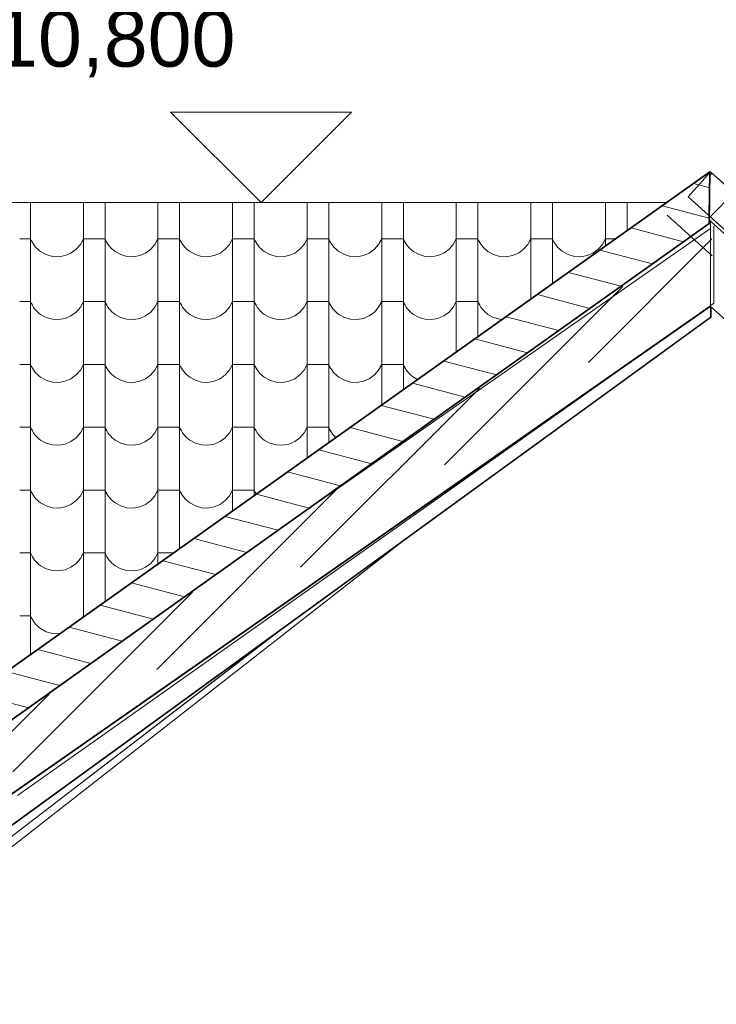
# Model space of a CAD drawing. Header units: millimetres. Extents: x -20699 to 32021, y -4298 to 11971.
# Tile 71 of 74: x -5795 to -4253, y 9027 to 11205. Entities that reach past the tile are written whole.
import ezdxf

# ---------------------------------------------------------------- set-up
doc = ezdxf.new("R2010")
doc.units = ezdxf.units.MM
doc.header["$MEASUREMENT"] = 0
for name, color, linetype in [('A-A_1_Bourané_Konstrukce - krov', 7, 'Continuous'), ('A-A_1_Bourané_Konstrukce - střechy a skořepiny', 7, 'Continuous'), ('A-A_1_Bourané_Kresby a obrázky', 7, 'Continuous'), ('A-A_1_Bourané_Kóty - SP', 7, 'Continuous'), ('A-A_1_Bourané_Situace - terén', 7, 'Continuous'), ('A-A_1_Bourané_Výplně - Povrchové', 7, 'Continuous'), ('A-A_1_Konstrukce - střechy a skořepiny', 7, 'Continuous'), ('A-A_1_Kóty - SP', 7, 'Continuous')]:
    doc.layers.add(name, color=color, linetype=linetype)
doc.styles.add('GENEROVANÝ_STYL_2', font='txt')

# ---------------------------------------------------------------- blocks, each defined once
blk = doc.blocks.new('*X1', base_point=(-21954.7, -8431.5))
at = {"layer": 'A-A_1_Bourané_Výplně - Povrchové', "color": 251, "linetype": 'Continuous', "lineweight": 20, "true_color": 0x6a6a6a}
for p, q in [((-5770.9, 10800.4), (-5770.9, 10775)), ((-5653.9, 10800.4), (-5653.9, 10775)), ((-5605.9, 10800.4), (-5605.9, 10775)), ((-5488.9, 10800.4), (-5488.9, 10775)), ((-5440.9, 10800.4), (-5440.9, 10775)), ((-5323.9, 10800.4), (-5323.9, 10775)), ((-5275.9, 10800.4), (-5275.9, 10775)), ((-5158.9, 10800.4), (-5158.9, 10775)), ((-5110.9, 10800.4), (-5110.9, 10775)), ((-4993.9, 10800.4), (-4993.9, 10775)), ((-4945.9, 10800.4), (-4945.9, 10775)), ((-4828.9, 10800.4), (-4828.9, 10775)), ((-4780.9, 10800.4), (-4780.9, 10775)), ((-4663.9, 10800.4), (-4663.9, 10775)), ((-4615.9, 10800.4), (-4615.9, 10775)), ((-4498.9, 10800.4), (-4498.9, 10775)), ((-4450.9, 10800.4), (-4450.9, 10775)), ((-5770.9, 10774.5), (-5770.9, 10636)), ((-5653.9, 10774.5), (-5653.9, 10636)), ((-5605.9, 10774.5), (-5605.9, 10636)), ((-5488.9, 10774.5), (-5488.9, 10636)), ((-5440.9, 10774.5), (-5440.9, 10636)), ((-5323.9, 10774.5), (-5323.9, 10636)), ((-5275.9, 10774.5), (-5275.9, 10636)), ((-5158.9, 10774.5), (-5158.9, 10636)), ((-5110.9, 10774.5), (-5110.9, 10636)), ((-4993.9, 10774.5), (-4993.9, 10636)), ((-4945.9, 10774.5), (-4945.9, 10636)), ((-4828.9, 10774.5), (-4828.9, 10636)), ((-4780.9, 10774.5), (-4780.9, 10636)), ((-4663.9, 10774.5), (-4663.9, 10636)), ((-4615.9, 10774.5), (-4615.9, 10636)), ((-4498.9, 10774.5), (-4498.9, 10704.1)), ((-4450.9, 10774.5), (-4450.9, 10738.2)), ((-5770.9, 10720.5), (-5794.9, 10720.5)), ((-5770.9, 10720.5), (-5769, 10716.3)), ((-5769, 10716.3), (-5766.9, 10712.3)), ((-5660.6, 10708), (-5653.9, 10720.5)), ((-5629.9, 10720.5), (-5653.9, 10720.5)), ((-5605.9, 10720.5), (-5629.9, 10720.5)), ((-5605.9, 10720.5), (-5604, 10716.3)), ((-5604, 10716.3), (-5601.9, 10712.3)), ((-5495.6, 10708), (-5488.9, 10720.5)), ((-5464.9, 10720.5), (-5488.9, 10720.5)), ((-5440.9, 10720.5), (-5464.9, 10720.5)), ((-5440.9, 10720.5), (-5439, 10716.3)), ((-5439, 10716.3), (-5436.9, 10712.3)), ((-5330.6, 10708), (-5323.9, 10720.5)), ((-5299.9, 10720.5), (-5323.9, 10720.5)), ((-5275.9, 10720.5), (-5299.9, 10720.5)), ((-5275.9, 10720.5), (-5274, 10716.3)), ((-5274, 10716.3), (-5271.9, 10712.3)), ((-5165.6, 10708), (-5158.9, 10720.5)), ((-5134.9, 10720.5), (-5158.9, 10720.5)), ((-5110.9, 10720.5), (-5134.9, 10720.5)), ((-5110.9, 10720.5), (-5109, 10716.3)), ((-5109, 10716.3), (-5106.9, 10712.3)), ((-5000.6, 10708), (-4993.9, 10720.5)), ((-4969.9, 10720.5), (-4993.9, 10720.5)), ((-4945.9, 10720.5), (-4969.9, 10720.5)), ((-4945.9, 10720.5), (-4944, 10716.3)), ((-4944, 10716.3), (-4941.9, 10712.3)), ((-4835.6, 10708), (-4828.9, 10720.5)), ((-4804.9, 10720.5), (-4828.9, 10720.5)), ((-4780.9, 10720.5), (-4804.9, 10720.5)), ((-4780.9, 10720.5), (-4779, 10716.3)), ((-4779, 10716.3), (-4776.9, 10712.3)), ((-4670.6, 10708), (-4663.9, 10720.5)), ((-4639.9, 10720.5), (-4663.9, 10720.5)), ((-4615.9, 10720.5), (-4639.9, 10720.5)), ((-4615.9, 10720.5), (-4614, 10716.3)), ((-4614, 10716.3), (-4611.9, 10712.3)), ((-4505.6, 10708), (-4498.9, 10720.5)), ((-4475.8, 10720.5), (-4498.9, 10720.5)), ((-5766.9, 10712.3), (-5764.5, 10708.4)), ((-5764.5, 10708.4), (-5761.8, 10704.7)), ((-5761.8, 10704.7), (-5758.9, 10701.3)), ((-5758.9, 10701.3), (-5755.7, 10698)), ((-5755.7, 10698), (-5752.3, 10695)), ((-5752.3, 10695), (-5748.7, 10692.2)), ((-5681.4, 10688.9), (-5669.9, 10697.2)), ((-5669.9, 10697.2), (-5660.6, 10708)), ((-5601.9, 10712.3), (-5599.5, 10708.4)), ((-5599.5, 10708.4), (-5596.8, 10704.7)), ((-5596.8, 10704.7), (-5593.9, 10701.3)), ((-5593.9, 10701.3), (-5590.7, 10698)), ((-5590.7, 10698), (-5587.3, 10695)), ((-5587.3, 10695), (-5583.7, 10692.2)), ((-5516.4, 10688.9), (-5504.9, 10697.2)), ((-5504.9, 10697.2), (-5495.6, 10708)), ((-5436.9, 10712.3), (-5434.5, 10708.4)), ((-5434.5, 10708.4), (-5431.8, 10704.7)), ((-5431.8, 10704.7), (-5428.9, 10701.3)), ((-5428.9, 10701.3), (-5425.7, 10698)), ((-5425.7, 10698), (-5422.3, 10695)), ((-5422.3, 10695), (-5418.7, 10692.2)), ((-5351.4, 10688.9), (-5339.9, 10697.2)), ((-5339.9, 10697.2), (-5330.6, 10708)), ((-5271.9, 10712.3), (-5269.5, 10708.4)), ((-5269.5, 10708.4), (-5266.8, 10704.7)), ((-5266.8, 10704.7), (-5263.9, 10701.3)), ((-5263.9, 10701.3), (-5260.7, 10698)), ((-5260.7, 10698), (-5257.3, 10695)), ((-5257.3, 10695), (-5253.7, 10692.2)), ((-5186.4, 10688.9), (-5174.9, 10697.2)), ((-5174.9, 10697.2), (-5165.6, 10708)), ((-5106.9, 10712.3), (-5104.5, 10708.4)), ((-5104.5, 10708.4), (-5101.8, 10704.7)), ((-5101.8, 10704.7), (-5098.9, 10701.3)), ((-5098.9, 10701.3), (-5095.7, 10698)), ((-5095.7, 10698), (-5092.3, 10695)), ((-5092.3, 10695), (-5088.7, 10692.2)), ((-5021.4, 10688.9), (-5009.9, 10697.2)), ((-5009.9, 10697.2), (-5000.6, 10708)), ((-4941.9, 10712.3), (-4939.5, 10708.4)), ((-4939.5, 10708.4), (-4936.8, 10704.7)), ((-4936.8, 10704.7), (-4933.9, 10701.3)), ((-4933.9, 10701.3), (-4930.7, 10698)), ((-4930.7, 10698), (-4927.3, 10695)), ((-4927.3, 10695), (-4923.7, 10692.2)), ((-4856.4, 10688.9), (-4844.9, 10697.2)), ((-4844.9, 10697.2), (-4835.6, 10708)), ((-4776.9, 10712.3), (-4774.5, 10708.4)), ((-4774.5, 10708.4), (-4771.8, 10704.7)), ((-4771.8, 10704.7), (-4768.9, 10701.3)), ((-4768.9, 10701.3), (-4765.7, 10698)), ((-4765.7, 10698), (-4762.3, 10695)), ((-4762.3, 10695), (-4758.7, 10692.2)), ((-4691.4, 10688.9), (-4679.9, 10697.2)), ((-4679.9, 10697.2), (-4670.6, 10708)), ((-4611.9, 10712.3), (-4609.5, 10708.4)), ((-4609.5, 10708.4), (-4606.8, 10704.7)), ((-4606.8, 10704.7), (-4603.9, 10701.3)), ((-4603.9, 10701.3), (-4600.7, 10698)), ((-4600.7, 10698), (-4597.3, 10695)), ((-4597.3, 10695), (-4593.7, 10692.2)), ((-4526.4, 10688.9), (-4514.9, 10697.2)), ((-4514.9, 10697.2), (-4505.6, 10708)), ((-5748.7, 10692.2), (-5736.2, 10685.4)), ((-5736.2, 10685.4), (-5722.6, 10681.5)), ((-5722.6, 10681.5), (-5708.4, 10680.8)), ((-5708.4, 10680.8), (-5694.4, 10683.3)), ((-5694.4, 10683.3), (-5681.4, 10688.9)), ((-5583.7, 10692.2), (-5571.2, 10685.4)), ((-5571.2, 10685.4), (-5557.6, 10681.5)), ((-5557.6, 10681.5), (-5543.4, 10680.8)), ((-5543.4, 10680.8), (-5529.4, 10683.3)), ((-5529.4, 10683.3), (-5516.4, 10688.9)), ((-5418.7, 10692.2), (-5406.2, 10685.4)), ((-5406.2, 10685.4), (-5392.6, 10681.5)), ((-5392.6, 10681.5), (-5378.4, 10680.8)), ((-5378.4, 10680.8), (-5364.4, 10683.3)), ((-5364.4, 10683.3), (-5351.4, 10688.9)), ((-5253.7, 10692.2), (-5241.2, 10685.4)), ((-5241.2, 10685.4), (-5227.6, 10681.5)), ((-5227.6, 10681.5), (-5213.4, 10680.8)), ((-5213.4, 10680.8), (-5199.4, 10683.3)), ((-5199.4, 10683.3), (-5186.4, 10688.9)), ((-5088.7, 10692.2), (-5076.2, 10685.4)), ((-5076.2, 10685.4), (-5062.6, 10681.5)), ((-5062.6, 10681.5), (-5048.4, 10680.8)), ((-5048.4, 10680.8), (-5034.4, 10683.3)), ((-5034.4, 10683.3), (-5021.4, 10688.9)), ((-4923.7, 10692.2), (-4911.2, 10685.4)), ((-4911.2, 10685.4), (-4897.6, 10681.5)), ((-4897.6, 10681.5), (-4883.4, 10680.8)), ((-4883.4, 10680.8), (-4869.4, 10683.3)), ((-4869.4, 10683.3), (-4856.4, 10688.9)), ((-4758.7, 10692.2), (-4746.2, 10685.4)), ((-4746.2, 10685.4), (-4732.6, 10681.5)), ((-4732.6, 10681.5), (-4718.4, 10680.8)), ((-4718.4, 10680.8), (-4704.4, 10683.3)), ((-4704.4, 10683.3), (-4691.4, 10688.9)), ((-4593.7, 10692.2), (-4581.2, 10685.4)), ((-4581.2, 10685.4), (-4567.6, 10681.5)), ((-4567.6, 10681.5), (-4553.4, 10680.8)), ((-4553.4, 10680.8), (-4539.4, 10683.3)), ((-4539.4, 10683.3), (-4526.4, 10688.9)), ((-5770.9, 10635.5), (-5770.9, 10497)), ((-5653.9, 10635.5), (-5653.9, 10497)), ((-5605.9, 10635.5), (-5605.9, 10497)), ((-5488.9, 10635.5), (-5488.9, 10497)), ((-5440.9, 10635.5), (-5440.9, 10497)), ((-5323.9, 10635.5), (-5323.9, 10497)), ((-5275.9, 10635.5), (-5275.9, 10497)), ((-5158.9, 10635.5), (-5158.9, 10497)), ((-5110.9, 10635.5), (-5110.9, 10497)), ((-4993.9, 10635.5), (-4993.9, 10497)), ((-4945.9, 10635.5), (-4945.9, 10497)), ((-4828.9, 10635.5), (-4828.9, 10497)), ((-4780.9, 10635.5), (-4780.9, 10503.8)), ((-4663.9, 10635.5), (-4663.9, 10586.9)), ((-4615.9, 10635.5), (-4615.9, 10621)), ((-5770.9, 10581.5), (-5794.9, 10581.5)), ((-5770.9, 10581.5), (-5769, 10577.3)), ((-5769, 10577.3), (-5766.9, 10573.3)), ((-5766.9, 10573.3), (-5764.5, 10569.4)), ((-5764.5, 10569.4), (-5761.8, 10565.7)), ((-5761.8, 10565.7), (-5758.9, 10562.3)), ((-5669.9, 10558.2), (-5660.6, 10569)), ((-5660.6, 10569), (-5653.9, 10581.5)), ((-5629.9, 10581.5), (-5653.9, 10581.5)), ((-5605.9, 10581.5), (-5629.9, 10581.5)), ((-5605.9, 10581.5), (-5604, 10577.3)), ((-5604, 10577.3), (-5601.9, 10573.3)), ((-5601.9, 10573.3), (-5599.5, 10569.4)), ((-5599.5, 10569.4), (-5596.8, 10565.7)), ((-5596.8, 10565.7), (-5593.9, 10562.3)), ((-5504.9, 10558.2), (-5495.6, 10569)), ((-5495.6, 10569), (-5488.9, 10581.5)), ((-5464.9, 10581.5), (-5488.9, 10581.5)), ((-5440.9, 10581.5), (-5464.9, 10581.5)), ((-5440.9, 10581.5), (-5439, 10577.3)), ((-5439, 10577.3), (-5436.9, 10573.3)), ((-5436.9, 10573.3), (-5434.5, 10569.4)), ((-5434.5, 10569.4), (-5431.8, 10565.7)), ((-5431.8, 10565.7), (-5428.9, 10562.3)), ((-5339.9, 10558.2), (-5330.6, 10569)), ((-5330.6, 10569), (-5323.9, 10581.5)), ((-5299.9, 10581.5), (-5323.9, 10581.5)), ((-5275.9, 10581.5), (-5299.9, 10581.5)), ((-5275.9, 10581.5), (-5274, 10577.3)), ((-5274, 10577.3), (-5271.9, 10573.3)), ((-5271.9, 10573.3), (-5269.5, 10569.4)), ((-5269.5, 10569.4), (-5266.8, 10565.7)), ((-5266.8, 10565.7), (-5263.9, 10562.3)), ((-5174.9, 10558.2), (-5165.6, 10569)), ((-5165.6, 10569), (-5158.9, 10581.5)), ((-5134.9, 10581.5), (-5158.9, 10581.5)), ((-5110.9, 10581.5), (-5134.9, 10581.5)), ((-5110.9, 10581.5), (-5109, 10577.3)), ((-5109, 10577.3), (-5106.9, 10573.3)), ((-5106.9, 10573.3), (-5104.5, 10569.4)), ((-5104.5, 10569.4), (-5101.8, 10565.7)), ((-5101.8, 10565.7), (-5098.9, 10562.3)), ((-5009.9, 10558.2), (-5000.6, 10569)), ((-5000.6, 10569), (-4993.9, 10581.5)), ((-4969.9, 10581.5), (-4993.9, 10581.5)), ((-4945.9, 10581.5), (-4969.9, 10581.5)), ((-4945.9, 10581.5), (-4944, 10577.3)), ((-4944, 10577.3), (-4941.9, 10573.3)), ((-4941.9, 10573.3), (-4939.5, 10569.4)), ((-4939.5, 10569.4), (-4936.8, 10565.7)), ((-4936.8, 10565.7), (-4933.9, 10562.3)), ((-4844.9, 10558.2), (-4835.6, 10569)), ((-4835.6, 10569), (-4828.9, 10581.5)), ((-4804.9, 10581.5), (-4828.9, 10581.5)), ((-4780.9, 10581.5), (-4804.9, 10581.5)), ((-4780.9, 10581.5), (-4779, 10577.3)), ((-4779, 10577.3), (-4776.9, 10573.3)), ((-4776.9, 10573.3), (-4774.5, 10569.4)), ((-4774.5, 10569.4), (-4771.8, 10565.7)), ((-4771.8, 10565.7), (-4768.9, 10562.3)), ((-5758.9, 10562.3), (-5755.7, 10559)), ((-5755.7, 10559), (-5752.3, 10556)), ((-5752.3, 10556), (-5748.7, 10553.2)), ((-5748.7, 10553.2), (-5736.2, 10546.4)), ((-5736.2, 10546.4), (-5722.6, 10542.5)), ((-5722.6, 10542.5), (-5708.4, 10541.8)), ((-5708.4, 10541.8), (-5694.4, 10544.3)), ((-5694.4, 10544.3), (-5681.4, 10549.9)), ((-5681.4, 10549.9), (-5669.9, 10558.2)), ((-5593.9, 10562.3), (-5590.7, 10559)), ((-5590.7, 10559), (-5587.3, 10556)), ((-5587.3, 10556), (-5583.7, 10553.2)), ((-5583.7, 10553.2), (-5571.2, 10546.4)), ((-5571.2, 10546.4), (-5557.6, 10542.5)), ((-5557.6, 10542.5), (-5543.4, 10541.8)), ((-5543.4, 10541.8), (-5529.4, 10544.3)), ((-5529.4, 10544.3), (-5516.4, 10549.9)), ((-5516.4, 10549.9), (-5504.9, 10558.2)), ((-5428.9, 10562.3), (-5425.7, 10559)), ((-5425.7, 10559), (-5422.3, 10556)), ((-5422.3, 10556), (-5418.7, 10553.2)), ((-5418.7, 10553.2), (-5406.2, 10546.4)), ((-5406.2, 10546.4), (-5392.6, 10542.5)), ((-5392.6, 10542.5), (-5378.4, 10541.8)), ((-5378.4, 10541.8), (-5364.4, 10544.3)), ((-5364.4, 10544.3), (-5351.4, 10549.9)), ((-5351.4, 10549.9), (-5339.9, 10558.2)), ((-5263.9, 10562.3), (-5260.7, 10559)), ((-5260.7, 10559), (-5257.3, 10556)), ((-5257.3, 10556), (-5253.7, 10553.2)), ((-5253.7, 10553.2), (-5241.2, 10546.4)), ((-5241.2, 10546.4), (-5227.6, 10542.5)), ((-5227.6, 10542.5), (-5213.4, 10541.8)), ((-5213.4, 10541.8), (-5199.4, 10544.3)), ((-5199.4, 10544.3), (-5186.4, 10549.9)), ((-5186.4, 10549.9), (-5174.9, 10558.2)), ((-5098.9, 10562.3), (-5095.7, 10559)), ((-5095.7, 10559), (-5092.3, 10556)), ((-5092.3, 10556), (-5088.7, 10553.2)), ((-5088.7, 10553.2), (-5076.2, 10546.4)), ((-5076.2, 10546.4), (-5062.6, 10542.5)), ((-5062.6, 10542.5), (-5048.4, 10541.8)), ((-5048.4, 10541.8), (-5034.4, 10544.3)), ((-5034.4, 10544.3), (-5021.4, 10549.9)), ((-5021.4, 10549.9), (-5009.9, 10558.2)), ((-4933.9, 10562.3), (-4930.7, 10559)), ((-4930.7, 10559), (-4927.3, 10556)), ((-4927.3, 10556), (-4923.7, 10553.2)), ((-4923.7, 10553.2), (-4911.2, 10546.4)), ((-4911.2, 10546.4), (-4897.6, 10542.5)), ((-4897.6, 10542.5), (-4883.4, 10541.8)), ((-4883.4, 10541.8), (-4869.4, 10544.3)), ((-4869.4, 10544.3), (-4856.4, 10549.9)), ((-4856.4, 10549.9), (-4844.9, 10558.2)), ((-4768.9, 10562.3), (-4765.7, 10559)), ((-4765.7, 10559), (-4762.3, 10556)), ((-4762.3, 10556), (-4758.7, 10553.2)), ((-4758.7, 10553.2), (-4746.2, 10546.4)), ((-4746.2, 10546.4), (-4732.6, 10542.5)), ((-4732.6, 10542.5), (-4726.8, 10542.2)), ((-5770.9, 10496.5), (-5770.9, 10358)), ((-5653.9, 10496.5), (-5653.9, 10358)), ((-5605.9, 10496.5), (-5605.9, 10358)), ((-5488.9, 10496.5), (-5488.9, 10358)), ((-5440.9, 10496.5), (-5440.9, 10358)), ((-5323.9, 10496.5), (-5323.9, 10358)), ((-5275.9, 10496.5), (-5275.9, 10358)), ((-5158.9, 10496.5), (-5158.9, 10358)), ((-5110.9, 10496.5), (-5110.9, 10358)), ((-4993.9, 10496.5), (-4993.9, 10358)), ((-4945.9, 10496.5), (-4945.9, 10386.6)), ((-4828.9, 10496.5), (-4828.9, 10469.7)), ((-5770.9, 10442.5), (-5794.9, 10442.5)), ((-5770.9, 10442.5), (-5769, 10438.3)), ((-5769, 10438.3), (-5766.9, 10434.3)), ((-5766.9, 10434.3), (-5764.5, 10430.4)), ((-5660.6, 10430), (-5653.9, 10442.5)), ((-5629.9, 10442.5), (-5653.9, 10442.5)), ((-5605.9, 10442.5), (-5629.9, 10442.5)), ((-5605.9, 10442.5), (-5604, 10438.3)), ((-5604, 10438.3), (-5601.9, 10434.3)), ((-5601.9, 10434.3), (-5599.5, 10430.4)), ((-5495.6, 10430), (-5488.9, 10442.5)), ((-5464.9, 10442.5), (-5488.9, 10442.5)), ((-5440.9, 10442.5), (-5464.9, 10442.5)), ((-5440.9, 10442.5), (-5439, 10438.3)), ((-5439, 10438.3), (-5436.9, 10434.3)), ((-5436.9, 10434.3), (-5434.5, 10430.4)), ((-5330.6, 10430), (-5323.9, 10442.5)), ((-5299.9, 10442.5), (-5323.9, 10442.5)), ((-5275.9, 10442.5), (-5299.9, 10442.5)), ((-5275.9, 10442.5), (-5274, 10438.3)), ((-5274, 10438.3), (-5271.9, 10434.3)), ((-5271.9, 10434.3), (-5269.5, 10430.4)), ((-5165.6, 10430), (-5158.9, 10442.5)), ((-5134.9, 10442.5), (-5158.9, 10442.5)), ((-5110.9, 10442.5), (-5134.9, 10442.5)), ((-5110.9, 10442.5), (-5109, 10438.3)), ((-5109, 10438.3), (-5106.9, 10434.3)), ((-5106.9, 10434.3), (-5104.5, 10430.4)), ((-5000.6, 10430), (-4993.9, 10442.5)), ((-4969.9, 10442.5), (-4993.9, 10442.5)), ((-4945.9, 10442.5), (-4969.9, 10442.5)), ((-4945.9, 10442.5), (-4944, 10438.3)), ((-4944, 10438.3), (-4941.9, 10434.3)), ((-4941.9, 10434.3), (-4939.5, 10430.4)), ((-5764.5, 10430.4), (-5761.8, 10426.7)), ((-5761.8, 10426.7), (-5758.9, 10423.3)), ((-5758.9, 10423.3), (-5755.7, 10420)), ((-5755.7, 10420), (-5752.3, 10417)), ((-5752.3, 10417), (-5748.7, 10414.2)), ((-5748.7, 10414.2), (-5736.2, 10407.4)), ((-5694.4, 10405.3), (-5681.4, 10410.9)), ((-5681.4, 10410.9), (-5669.9, 10419.2)), ((-5669.9, 10419.2), (-5660.6, 10430)), ((-5599.5, 10430.4), (-5596.8, 10426.7)), ((-5596.8, 10426.7), (-5593.9, 10423.3)), ((-5593.9, 10423.3), (-5590.7, 10420)), ((-5590.7, 10420), (-5587.3, 10417)), ((-5587.3, 10417), (-5583.7, 10414.2)), ((-5583.7, 10414.2), (-5571.2, 10407.4)), ((-5529.4, 10405.3), (-5516.4, 10410.9)), ((-5516.4, 10410.9), (-5504.9, 10419.2)), ((-5504.9, 10419.2), (-5495.6, 10430)), ((-5434.5, 10430.4), (-5431.8, 10426.7)), ((-5431.8, 10426.7), (-5428.9, 10423.3)), ((-5428.9, 10423.3), (-5425.7, 10420)), ((-5425.7, 10420), (-5422.3, 10417)), ((-5422.3, 10417), (-5418.7, 10414.2)), ((-5418.7, 10414.2), (-5406.2, 10407.4)), ((-5364.4, 10405.3), (-5351.4, 10410.9)), ((-5351.4, 10410.9), (-5339.9, 10419.2)), ((-5339.9, 10419.2), (-5330.6, 10430)), ((-5269.5, 10430.4), (-5266.8, 10426.7)), ((-5266.8, 10426.7), (-5263.9, 10423.3)), ((-5263.9, 10423.3), (-5260.7, 10420)), ((-5260.7, 10420), (-5257.3, 10417)), ((-5257.3, 10417), (-5253.7, 10414.2)), ((-5253.7, 10414.2), (-5241.2, 10407.4)), ((-5199.4, 10405.3), (-5186.4, 10410.9)), ((-5186.4, 10410.9), (-5174.9, 10419.2)), ((-5174.9, 10419.2), (-5165.6, 10430)), ((-5104.5, 10430.4), (-5101.8, 10426.7)), ((-5101.8, 10426.7), (-5098.9, 10423.3)), ((-5098.9, 10423.3), (-5095.7, 10420)), ((-5095.7, 10420), (-5092.3, 10417)), ((-5092.3, 10417), (-5088.7, 10414.2)), ((-5088.7, 10414.2), (-5076.2, 10407.4)), ((-5034.4, 10405.3), (-5021.4, 10410.9)), ((-5021.4, 10410.9), (-5009.9, 10419.2)), ((-5009.9, 10419.2), (-5000.6, 10430)), ((-4939.5, 10430.4), (-4936.8, 10426.7)), ((-4936.8, 10426.7), (-4933.9, 10423.3)), ((-4933.9, 10423.3), (-4930.7, 10420)), ((-4930.7, 10420), (-4927.3, 10417)), ((-4927.3, 10417), (-4923.7, 10414.2)), ((-4923.7, 10414.2), (-4914.3, 10409.1)), ((-5736.2, 10407.4), (-5722.6, 10403.5)), ((-5722.6, 10403.5), (-5708.4, 10402.8)), ((-5708.4, 10402.8), (-5694.4, 10405.3)), ((-5571.2, 10407.4), (-5557.6, 10403.5)), ((-5557.6, 10403.5), (-5543.4, 10402.8)), ((-5543.4, 10402.8), (-5529.4, 10405.3)), ((-5406.2, 10407.4), (-5392.6, 10403.5)), ((-5392.6, 10403.5), (-5378.4, 10402.8)), ((-5378.4, 10402.8), (-5364.4, 10405.3)), ((-5241.2, 10407.4), (-5227.6, 10403.5)), ((-5227.6, 10403.5), (-5213.4, 10402.8)), ((-5213.4, 10402.8), (-5199.4, 10405.3)), ((-5076.2, 10407.4), (-5062.6, 10403.5)), ((-5062.6, 10403.5), (-5048.4, 10402.8)), ((-5048.4, 10402.8), (-5034.4, 10405.3)), ((-5770.9, 10357.5), (-5770.9, 10219)), ((-5653.9, 10357.5), (-5653.9, 10219)), ((-5605.9, 10357.5), (-5605.9, 10219)), ((-5488.9, 10357.5), (-5488.9, 10219)), ((-5440.9, 10357.5), (-5440.9, 10219)), ((-5323.9, 10357.5), (-5323.9, 10219)), ((-5275.9, 10357.5), (-5275.9, 10219)), ((-5158.9, 10357.5), (-5158.9, 10235.3)), ((-5110.9, 10357.5), (-5110.9, 10269.4)), ((-4993.9, 10357.5), (-4993.9, 10352.5)), ((-5770.9, 10303.5), (-5794.9, 10303.5)), ((-5770.9, 10303.5), (-5769, 10299.3)), ((-5660.6, 10291), (-5653.9, 10303.5)), ((-5629.9, 10303.5), (-5653.9, 10303.5)), ((-5605.9, 10303.5), (-5629.9, 10303.5)), ((-5605.9, 10303.5), (-5604, 10299.3)), ((-5495.6, 10291), (-5488.9, 10303.5)), ((-5464.9, 10303.5), (-5488.9, 10303.5)), ((-5440.9, 10303.5), (-5464.9, 10303.5)), ((-5440.9, 10303.5), (-5439, 10299.3)), ((-5330.6, 10291), (-5323.9, 10303.5)), ((-5299.9, 10303.5), (-5323.9, 10303.5)), ((-5275.9, 10303.5), (-5299.9, 10303.5)), ((-5275.9, 10303.5), (-5274, 10299.3)), ((-5165.6, 10291), (-5158.9, 10303.5)), ((-5134.9, 10303.5), (-5158.9, 10303.5)), ((-5110.9, 10303.5), (-5134.9, 10303.5)), ((-5110.9, 10303.5), (-5109, 10299.3)), ((-5769, 10299.3), (-5766.9, 10295.3)), ((-5766.9, 10295.3), (-5764.5, 10291.4)), ((-5764.5, 10291.4), (-5761.8, 10287.7)), ((-5761.8, 10287.7), (-5758.9, 10284.3)), ((-5758.9, 10284.3), (-5755.7, 10281)), ((-5755.7, 10281), (-5752.3, 10278)), ((-5681.4, 10271.9), (-5669.9, 10280.2)), ((-5669.9, 10280.2), (-5660.6, 10291)), ((-5604, 10299.3), (-5601.9, 10295.3)), ((-5601.9, 10295.3), (-5599.5, 10291.4)), ((-5599.5, 10291.4), (-5596.8, 10287.7)), ((-5596.8, 10287.7), (-5593.9, 10284.3)), ((-5593.9, 10284.3), (-5590.7, 10281)), ((-5590.7, 10281), (-5587.3, 10278)), ((-5516.4, 10271.9), (-5504.9, 10280.2)), ((-5504.9, 10280.2), (-5495.6, 10291)), ((-5439, 10299.3), (-5436.9, 10295.3)), ((-5436.9, 10295.3), (-5434.5, 10291.4)), ((-5434.5, 10291.4), (-5431.8, 10287.7)), ((-5431.8, 10287.7), (-5428.9, 10284.3)), ((-5428.9, 10284.3), (-5425.7, 10281)), ((-5425.7, 10281), (-5422.3, 10278)), ((-5351.4, 10271.9), (-5339.9, 10280.2)), ((-5339.9, 10280.2), (-5330.6, 10291)), ((-5274, 10299.3), (-5271.9, 10295.3)), ((-5271.9, 10295.3), (-5269.5, 10291.4)), ((-5269.5, 10291.4), (-5266.8, 10287.7)), ((-5266.8, 10287.7), (-5263.9, 10284.3)), ((-5263.9, 10284.3), (-5260.7, 10281)), ((-5260.7, 10281), (-5257.3, 10278)), ((-5186.4, 10271.9), (-5174.9, 10280.2)), ((-5174.9, 10280.2), (-5165.6, 10291)), ((-5109, 10299.3), (-5106.9, 10295.3)), ((-5106.9, 10295.3), (-5104.5, 10291.4)), ((-5104.5, 10291.4), (-5101.8, 10287.7)), ((-5101.8, 10287.7), (-5098.9, 10284.3)), ((-5098.9, 10284.3), (-5095.7, 10281)), ((-5095.7, 10281), (-5095.2, 10280.5)), ((-5752.3, 10278), (-5748.7, 10275.2)), ((-5748.7, 10275.2), (-5736.2, 10268.4)), ((-5736.2, 10268.4), (-5722.6, 10264.5)), ((-5722.6, 10264.5), (-5708.4, 10263.8)), ((-5708.4, 10263.8), (-5694.4, 10266.3)), ((-5694.4, 10266.3), (-5681.4, 10271.9)), ((-5587.3, 10278), (-5583.7, 10275.2)), ((-5583.7, 10275.2), (-5571.2, 10268.4)), ((-5571.2, 10268.4), (-5557.6, 10264.5)), ((-5557.6, 10264.5), (-5543.4, 10263.8)), ((-5543.4, 10263.8), (-5529.4, 10266.3)), ((-5529.4, 10266.3), (-5516.4, 10271.9)), ((-5422.3, 10278), (-5418.7, 10275.2)), ((-5418.7, 10275.2), (-5406.2, 10268.4)), ((-5406.2, 10268.4), (-5392.6, 10264.5)), ((-5392.6, 10264.5), (-5378.4, 10263.8)), ((-5378.4, 10263.8), (-5364.4, 10266.3)), ((-5364.4, 10266.3), (-5351.4, 10271.9)), ((-5257.3, 10278), (-5253.7, 10275.2)), ((-5253.7, 10275.2), (-5241.2, 10268.4)), ((-5241.2, 10268.4), (-5227.6, 10264.5)), ((-5227.6, 10264.5), (-5213.4, 10263.8)), ((-5213.4, 10263.8), (-5199.4, 10266.3)), ((-5199.4, 10266.3), (-5186.4, 10271.9)), ((-5770.9, 10218.5), (-5770.9, 10080)), ((-5653.9, 10218.5), (-5653.9, 10080)), ((-5605.9, 10218.5), (-5605.9, 10080)), ((-5488.9, 10218.5), (-5488.9, 10080)), ((-5440.9, 10218.5), (-5440.9, 10080)), ((-5323.9, 10218.5), (-5323.9, 10118.1)), ((-5275.9, 10218.5), (-5275.9, 10152.2)), ((-5770.9, 10164.5), (-5794.9, 10164.5)), ((-5770.9, 10164.5), (-5769, 10160.3)), ((-5769, 10160.3), (-5766.9, 10156.3)), ((-5766.9, 10156.3), (-5764.5, 10152.4)), ((-5764.5, 10152.4), (-5761.8, 10148.7)), ((-5669.9, 10141.2), (-5660.6, 10152)), ((-5660.6, 10152), (-5653.9, 10164.5)), ((-5629.9, 10164.5), (-5653.9, 10164.5)), ((-5605.9, 10164.5), (-5629.9, 10164.5)), ((-5605.9, 10164.5), (-5604, 10160.3)), ((-5604, 10160.3), (-5601.9, 10156.3)), ((-5601.9, 10156.3), (-5599.5, 10152.4)), ((-5599.5, 10152.4), (-5596.8, 10148.7)), ((-5504.9, 10141.2), (-5495.6, 10152)), ((-5495.6, 10152), (-5488.9, 10164.5)), ((-5464.9, 10164.5), (-5488.9, 10164.5)), ((-5440.9, 10164.5), (-5464.9, 10164.5)), ((-5440.9, 10164.5), (-5439, 10160.3)), ((-5439, 10160.3), (-5436.9, 10156.3)), ((-5436.9, 10156.3), (-5434.5, 10152.4)), ((-5434.5, 10152.4), (-5431.8, 10148.7)), ((-5339.9, 10141.2), (-5330.6, 10152)), ((-5330.6, 10152), (-5323.9, 10164.5)), ((-5299.9, 10164.5), (-5323.9, 10164.5)), ((-5275.9, 10164.5), (-5299.9, 10164.5)), ((-5275.9, 10164.5), (-5274, 10160.3)), ((-5274, 10160.3), (-5271.9, 10156.3)), ((-5271.9, 10156.3), (-5271.4, 10155.4)), ((-5761.8, 10148.7), (-5758.9, 10145.3)), ((-5758.9, 10145.3), (-5755.7, 10142)), ((-5755.7, 10142), (-5752.3, 10139)), ((-5752.3, 10139), (-5748.7, 10136.2)), ((-5748.7, 10136.2), (-5736.2, 10129.4)), ((-5736.2, 10129.4), (-5722.6, 10125.5)), ((-5694.4, 10127.3), (-5681.4, 10132.9)), ((-5681.4, 10132.9), (-5669.9, 10141.2)), ((-5596.8, 10148.7), (-5593.9, 10145.3)), ((-5593.9, 10145.3), (-5590.7, 10142)), ((-5590.7, 10142), (-5587.3, 10139)), ((-5587.3, 10139), (-5583.7, 10136.2)), ((-5583.7, 10136.2), (-5571.2, 10129.4)), ((-5571.2, 10129.4), (-5557.6, 10125.5)), ((-5529.4, 10127.3), (-5516.4, 10132.9)), ((-5516.4, 10132.9), (-5504.9, 10141.2)), ((-5431.8, 10148.7), (-5428.9, 10145.3)), ((-5428.9, 10145.3), (-5425.7, 10142)), ((-5425.7, 10142), (-5422.3, 10139)), ((-5422.3, 10139), (-5418.7, 10136.2)), ((-5418.7, 10136.2), (-5406.2, 10129.4)), ((-5406.2, 10129.4), (-5392.6, 10125.5)), ((-5364.4, 10127.3), (-5351.4, 10132.9)), ((-5351.4, 10132.9), (-5339.9, 10141.2)), ((-5722.6, 10125.5), (-5708.4, 10124.8)), ((-5708.4, 10124.8), (-5694.4, 10127.3)), ((-5557.6, 10125.5), (-5543.4, 10124.8)), ((-5543.4, 10124.8), (-5529.4, 10127.3)), ((-5392.6, 10125.5), (-5378.4, 10124.8)), ((-5378.4, 10124.8), (-5364.4, 10127.3)), ((-5770.9, 10079.5), (-5770.9, 9941)), ((-5653.9, 10079.5), (-5653.9, 9941)), ((-5605.9, 10079.5), (-5605.9, 9941)), ((-5488.9, 10079.5), (-5488.9, 10000.9)), ((-5440.9, 10079.5), (-5440.9, 10035)), ((-5770.9, 10025.5), (-5794.9, 10025.5)), ((-5770.9, 10025.5), (-5769, 10021.3)), ((-5769, 10021.3), (-5766.9, 10017.3)), ((-5660.6, 10013), (-5653.9, 10025.5)), ((-5629.9, 10025.5), (-5653.9, 10025.5)), ((-5605.9, 10025.5), (-5629.9, 10025.5)), ((-5605.9, 10025.5), (-5604, 10021.3)), ((-5604, 10021.3), (-5601.9, 10017.3)), ((-5495.6, 10013), (-5488.9, 10025.5)), ((-5464.9, 10025.5), (-5488.9, 10025.5)), ((-5454.3, 10025.5), (-5464.9, 10025.5)), ((-5766.9, 10017.3), (-5764.5, 10013.4)), ((-5764.5, 10013.4), (-5761.8, 10009.7)), ((-5761.8, 10009.7), (-5758.9, 10006.3)), ((-5758.9, 10006.3), (-5755.7, 10003)), ((-5755.7, 10003), (-5752.3, 10000)), ((-5752.3, 10000), (-5748.7, 9997.2)), ((-5748.7, 9997.2), (-5736.2, 9990.4)), ((-5681.4, 9993.9), (-5669.9, 10002.2)), ((-5669.9, 10002.2), (-5660.6, 10013)), ((-5601.9, 10017.3), (-5599.5, 10013.4)), ((-5599.5, 10013.4), (-5596.8, 10009.7)), ((-5596.8, 10009.7), (-5593.9, 10006.3)), ((-5593.9, 10006.3), (-5590.7, 10003)), ((-5590.7, 10003), (-5587.3, 10000)), ((-5587.3, 10000), (-5583.7, 9997.2)), ((-5583.7, 9997.2), (-5571.2, 9990.4)), ((-5516.4, 9993.9), (-5504.9, 10002.2)), ((-5504.9, 10002.2), (-5495.6, 10013)), ((-5736.2, 9990.4), (-5722.6, 9986.5)), ((-5722.6, 9986.5), (-5708.4, 9985.8)), ((-5708.4, 9985.8), (-5694.4, 9988.3)), ((-5694.4, 9988.3), (-5681.4, 9993.9)), ((-5571.2, 9990.4), (-5557.6, 9986.5)), ((-5557.6, 9986.5), (-5543.4, 9985.8)), ((-5543.4, 9985.8), (-5529.4, 9988.3)), ((-5529.4, 9988.3), (-5516.4, 9993.9)), ((-5770.9, 9940.5), (-5770.9, 9802)), ((-5653.9, 9940.5), (-5653.9, 9883.7)), ((-5605.9, 9940.5), (-5605.9, 9917.8)), ((-5770.9, 9886.5), (-5794.9, 9886.5)), ((-5770.9, 9886.5), (-5769, 9882.3)), ((-5769, 9882.3), (-5766.9, 9878.3)), ((-5766.9, 9878.3), (-5764.5, 9874.4)), ((-5764.5, 9874.4), (-5761.8, 9870.7)), ((-5761.8, 9870.7), (-5758.9, 9867.3)), ((-5758.9, 9867.3), (-5755.7, 9864)), ((-5656.3, 9882), (-5653.9, 9886.5)), ((-5650, 9886.5), (-5653.9, 9886.5)), ((-5755.7, 9864), (-5752.3, 9861)), ((-5752.3, 9861), (-5748.7, 9858.2)), ((-5748.7, 9858.2), (-5736.2, 9851.4)), ((-5736.2, 9851.4), (-5722.6, 9847.5)), ((-5722.6, 9847.5), (-5708.4, 9846.8)), ((-5708.4, 9846.8), (-5704.9, 9847.4)), ((-5770.9, 9801.5), (-5770.9, 9800.6))]:
    blk.add_line(p, q, dxfattribs=at)

msp = doc.modelspace()

# ---------------------------------------------------------------- hatches: boundary and pattern name
at = {"layer": 'A-A_1_Bourané_Situace - terén', "linetype": 'Continuous', "lineweight": 20, "true_color": 0x6a6a6a}
h = msp.add_hatch(dxfattribs=at)
h.set_pattern_fill('Cihla_plná_0001', color=251, style=0, pattern_type=2)
h.set_pattern_definition([(345.2943, (-6957.95, 8918.13), (16.5005, 62.8708), [])])
h.paths.add_polyline_path([(-4267.6, 10868.4), (-9648.3, 7046.5), (-9592.5, 6967.9), (-4269.3, 10754.1)])
h = msp.add_hatch(dxfattribs=at)
h.set_pattern_fill('Cihla_plná_0001', color=251, style=0, pattern_type=2)
h.set_pattern_definition([(45, (-3890.784, 10501.93), (-45.962, 45.962), [])])
h.paths.add_polyline_path([(-3563.2, 10135.5), (-3512.5, 10189.8), (-4266.2, 10868.4), (-4267.6, 10866.8), (-4269, 10771)])
at = {"layer": 'A-A_1_Bourané_Situace - terén', "linetype": 'Continuous', "lineweight": 0, "true_color": 0xffffff}
h = msp.add_hatch(dxfattribs=at)
h.set_pattern_fill('Cihla_plná_0001', style=0, pattern_type=2)
h.set_pattern_definition([(45, (0, 0), (-45.96194, 45.96194), [])])
h.paths.add_polyline_path([(-4263, 10755.3), (-9115.5, 7308.6), (-9059.6, 7230), (-4264.7, 10640.4)])

# ---------------------------------------------------------------- linework, layer by layer
at = {"layer": 'A-A_1_Bourané_Konstrukce - krov', "color": 8, "linetype": 'Continuous', "lineweight": 13}
msp.add_line((-5817.3, 9490), (-4299.2, 10549.2), dxfattribs=at)
at = {"layer": 'A-A_1_Bourané_Konstrukce - střechy a skořepiny', "color": 42, "linetype": 'Continuous', "lineweight": 13, "true_color": 0xe4ad2c}
for p, q in [((-4266.2, 10868.4), (-4315.9, 10813.2)), ((-4266.2, 10868.4), (-33.3, 7057.1)), ((-4315.9, 10813.2), (-83, 7001.9)), ((-4266.4, 10759.2), (-4266.5, 10759.2)), ((-4266.4, 10759.2), (-4266.5, 10742.9)), ((-3470.1, 10042.2), (-4266.4, 10759.2)), ((-4266.4, 10570.9), (-4266.4, 10759.2)), ((-4265.8, 10762.7), (-4265.9, 10758.7)), ((-4265.8, 10758.7), (-4265.8, 10762.7)), ((-5114.9, 10151), (-4266.4, 10743)), ((-4258.6, 10748.4), (-4258.6, 10577)), ((-6332.5, 9130), (-4266.4, 10571.5)), ((-6331, 9130), (-4266.2, 10570.6)), ((-4266.6, 10570.3), (-4266.6, 10547.3)), ((-556, 7230), (-4266.4, 10570.9)), ((-556.1, 7230), (-4266.2, 10570.6)), ((-4265, 10547.3), (-4265, 10569.5)), ((-6217.2, 9130), (-4266.6, 10547.3)), ((-6215.6, 9130), (-4265, 10547.3)), ((-4266.6, 10547.3), (-4265, 10547.3)), ((-6127.1, 9130), (-4950, 10049.6)), ((-6126.9, 9130), (-4947.3, 10051.6)), ((-6163, 9130), (-5223.4, 9851)), ((-6162.8, 9130), (-5219.8, 9853.6))]:
    msp.add_line(p, q, dxfattribs=at)
at = {"layer": 'A-A_1_Bourané_Konstrukce - střechy a skořepiny', "color": 42, "linetype": 'Continuous', "lineweight": 13, "true_color": 0xe4ad2c, "flags": 128}
msp.add_lwpolyline([(-18955.5, 7070.2), (-9632, 7058.1), (-4363.3, 10800.4), (-14369, 10800.4)], close=True, dxfattribs=at)
at = {"layer": 'A-A_1_Bourané_Kresby a obrázky', "color": 42, "linetype": 'Continuous', "lineweight": 13, "true_color": 0xe4ad2c}
msp.add_line((-4259.3, 10577), (-5799.5, 9488.8), dxfattribs=at)
at = {"layer": 'A-A_1_Bourané_Kóty - SP', "color": 42, "linetype": 'Continuous', "lineweight": 13, "true_color": 0xe4ad2c}
for p, q in [((-5260.9, 10800.4), (-5460.9, 11000.4)), ((-5460.9, 11000.4), (-5060.9, 11000.4)), ((-5060.9, 11000.4), (-5260.9, 10800.4))]:
    msp.add_line(p, q, dxfattribs=at)
at = {"layer": 'A-A_1_Bourané_Kóty - SP', "color": 42, "linetype": 'Continuous', "lineweight": 20, "true_color": 0xe4ad2c}
for q in [(-5560.9, 10800.4), (-5110.9, 10800.4)]:
    msp.add_line((-5260.9, 10800.4), q, dxfattribs=at)
at = {"layer": 'A-A_1_Bourané_Situace - terén', "color": 42, "linetype": 'Continuous', "lineweight": 35, "true_color": 0xe4ad2c, "flags": 128}
for points in [[(-4267.6, 10868.4), (-9648.3, 7046.5), (-9592.5, 6967.9), (-4269.3, 10754.1)], [(-3563.2, 10135.5), (-3512.5, 10189.8), (-4266.2, 10868.4), (-4267.6, 10866.8), (-4269, 10771)]]:
    msp.add_lwpolyline(points, close=True, dxfattribs=at)
at = {"layer": 'A-A_1_Konstrukce - střechy a skořepiny', "color": 154, "linetype": 'Continuous', "lineweight": 13}
msp.add_line((-4362.5, 10772.9), (-4262.5, 10682.9), dxfattribs=at)

# ---------------------------------------------------------------- block references
at = {"layer": 'A-A_1_Konstrukce - střechy a skořepiny', "color": 9, "linetype": 'Continuous', "lineweight": 13}
msp.add_blockref('*X1', (-21954.7, -8431.5), dxfattribs=at)

# ---------------------------------------------------------------- texts
at = {"layer": 'A-A_1_Kóty - SP', "color": 42, "linetype": 'Continuous', "lineweight": 13, "true_color": 0xe4ad2c, "insert": (-5953.5, 11077.9), "char_height": 125, "width": 622.857, "attachment_point": 7, "style": 'GENEROVANÝ_STYL_2'}
msp.add_mtext('\\A1;{\\pql;\\fArial|b0|i0|c0|p38;+10,800}', dxfattribs=at)

doc.saveas('drawing.dxf')
